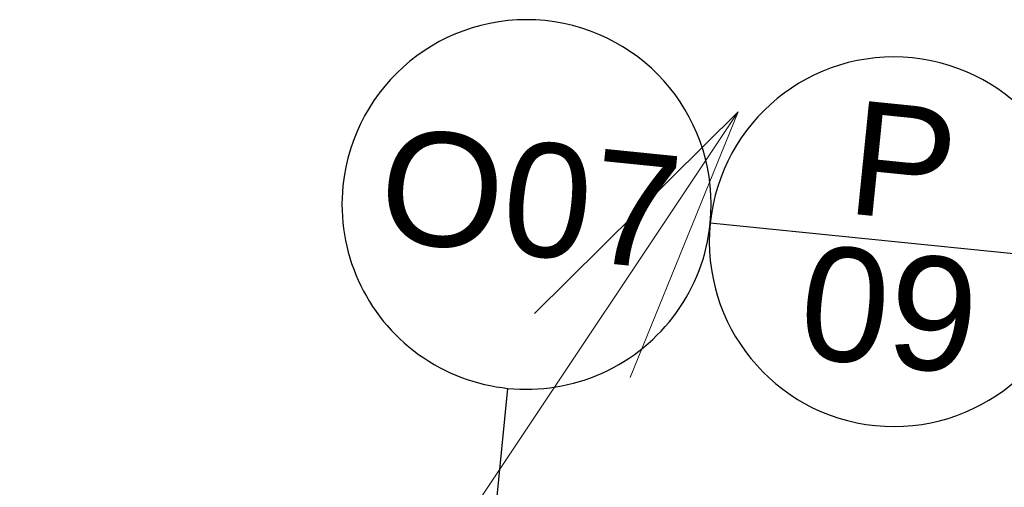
# Model space of a CAD drawing. Header units: millimetres. Extents: x -25972 to 4516, y -2839 to 20217.
# Tile 51 of 114: x -19820 to -18953, y 10180 to 10591. Entities that reach past the tile are written whole.
import ezdxf

# ---------------------------------------------------------------- set-up
doc = ezdxf.new("R2010")
doc.units = ezdxf.units.MM
doc.header["$MEASUREMENT"] = 0
for name, color, linetype in [('7._POHLED ZÁPADNÍ_1_Nové_Otvory – Značky oken', 7, 'Continuous'), ('7._POHLED ZÁPADNÍ_1_Otvory – Značky oken', 7, 'Continuous'), ('7._POHLED ZÁPADNÍ_1_TZB - kanalizace', 7, 'Continuous')]:
    doc.layers.add(name, color=color, linetype=linetype)
doc.styles.add('GENEROVANÝ_STYL_1', font='txt')

msp = doc.modelspace()

# ---------------------------------------------------------------- linework, layer by layer
at = {"layer": '7._POHLED ZÁPADNÍ_1_Nové_Otvory – Značky oken', "color": 1, "linetype": 'Continuous', "lineweight": 25}
for p, q in [((-18888.73, 10379.68), (-19212.08, 10412.44)), ((-19448.08, 9695.07), (-19390.13, 10267.14))]:
    msp.add_line(p, q, dxfattribs=at)
at = {"layer": '7._POHLED ZÁPADNÍ_1_Nové_Otvory – Značky oken', "color": 1, "linetype": 'Continuous', "lineweight": 25, "flags": 128}
for points in [[(-19535.43, 10445.19, 1), (-19212.08, 10412.44, 1)], [(-19212.08, 10412.44, 1), (-18888.73, 10379.68, 1)]]:
    msp.add_lwpolyline(points, format="xyb", close=True, dxfattribs=at)
at = {"layer": '7._POHLED ZÁPADNÍ_1_TZB - kanalizace', "color": 21, "linetype": 'Continuous', "lineweight": 13, "true_color": 0xff9955}
for p, q in [((-19819.92, 9562.66), (-19187.66, 10510.21)), ((-19187.66, 10510.21), (-19366.85, 10332.84)), ((-19187.66, 10510.21), (-19282.65, 10276.66))]:
    msp.add_line(p, q, dxfattribs=at)

# ---------------------------------------------------------------- texts
at = {"layer": '7._POHLED ZÁPADNÍ_1_Otvory – Značky oken', "color": 1, "linetype": 'Continuous', "lineweight": 25, "char_height": 100, "attachment_point": 4, "rotation": 354.21558, "style": 'GENEROVANÝ_STYL_1'}
for s, insert in [('\\A1;{\\pql;\\pt0;\\fArial|b0|i0|c238|p38;P}', (-19088.76, 10471.02)), ('\\A1;{\\pql;\\pt0;\\fArial|b0|i0|c238|p38;O07}', (-19501.98, 10446.72)), ('\\A1;{\\pql;\\pt0;\\fArial|b0|i0|c238|p38;09}', (-19131.97, 10343.91))]:
    msp.add_mtext(s, dxfattribs=dict(at, insert=insert))

doc.saveas('drawing.dxf')
